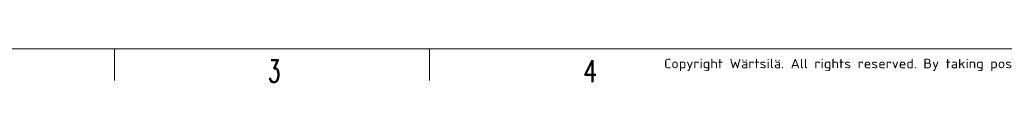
# Model space of a CAD drawing. Header units: inches. Extents: x 0 to 20790, y -12 to 14700.
# Tile 2 of 142: x 2868 to 8340, y -12 to 194. Entities that reach past the tile are written whole.
import ezdxf

# ---------------------------------------------------------------- set-up
doc = ezdxf.new("R2010")
doc.units = ezdxf.units.IN
doc.layers.add('210', color=7, linetype='Continuous', true_color=0xffffff)
doc.styles.add('iso-1', font='isocp.shx')
doc.styles.add('latin_extended', font='simplex.shx')

msp = doc.modelspace()

# ---------------------------------------------------------------- linework, layer by layer
at = {"layer": '210', "color": 7, "linetype": 'Continuous', "lineweight": 18}
for p, q in [((175, 175), (20615, 175)), ((3395, 0), (3395, 175)), ((5145, 0), (5145, 175))]:
    msp.add_line(p, q, dxfattribs=at)

# ---------------------------------------------------------------- texts
at = {"layer": '210', "color": 211, "linetype": 'Continuous', "lineweight": 13, "insert": (6448.722, 51.676), "char_height": 52.5, "attachment_point": 7, "line_spacing_factor": 0.963855, "style": 'iso-1'}
msp.add_mtext('\\W1.2083;Copyright Wärtsilä. All rights reserved. By taking possession of the drawing the recipient recognizes and honours these rights. Neither the whole nor any part of this drawing may be used in any way for construction, fabrication, marketing or any other', dxfattribs=at)
at = {"layer": '210', "color": 211, "linetype": 'Continuous', "lineweight": 18, "char_height": 122.5, "attachment_point": 7, "line_spacing_factor": 0.963855, "style": 'latin_extended'}
for s, insert in [('\\W0.6563;3', (4248.412, -9.36)), ('\\W0.7656;4', (5998.412, -9.36))]:
    msp.add_mtext(s, dxfattribs=dict(at, insert=insert))

doc.saveas('drawing.dxf')
